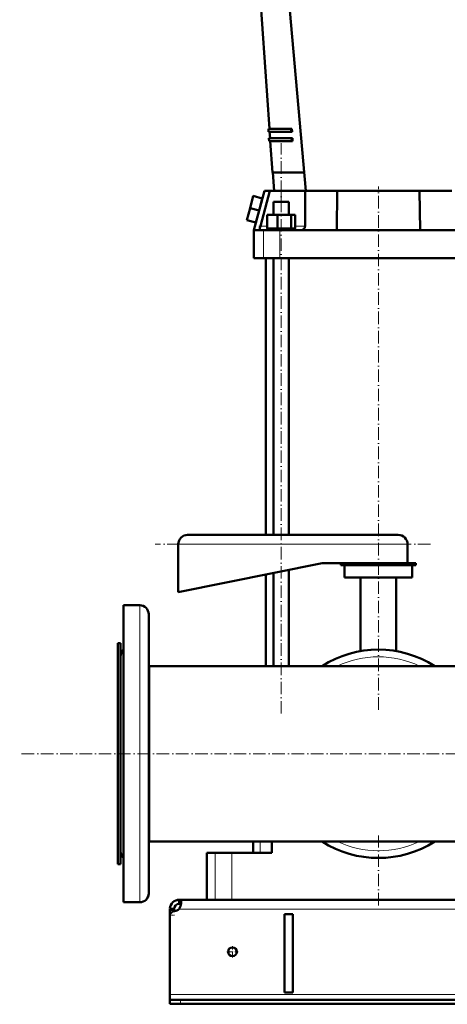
# Model space of a CAD drawing. Extents: x -2065 to 2446, y -2260 to 958.
# Tile 34 of 63: x -448 to -37, y -659 to 286. Entities that reach past the tile are written whole.
import ezdxf

# ---------------------------------------------------------------- set-up
doc = ezdxf.new("R2010")
doc.units = 0
doc.linetypes.add('DASHDOT', pattern=[18.5, 12, -3, 0.5, -3])

msp = doc.modelspace()

# ---------------------------------------------------------------- linework, layer by layer
at = {"color": 7, "lineweight": 50}
for p, q in [((-172.93, 121.66), (-198.93, 413.66)), ((-208.01, 181.16), (-220.34, 361.16)), ((-209.01, 181.16), (-187.2, 181.16)), ((-208.81, 178.16), (-209.01, 181.16)), ((-187.03, 178.16), (-187.2, 181.16)), ((-187.2, 181.16), (-186.4, 181.16)), ((-186.4, 181.16), (-186.24, 178.16)), ((-208.81, 178.16), (-187.03, 178.16)), ((-208.4, 172.16), (-186.71, 172.16)), ((-208.19, 169.16), (-208.4, 172.16)), ((-207.39, 172.16), (-207.81, 178.16)), ((-186.24, 178.16), (-187.03, 178.16)), ((-186.54, 169.16), (-186.71, 172.16)), ((-186.71, 172.16), (-185.91, 172.16)), ((-185.91, 172.16), (-185.75, 169.16)), ((-208.19, 169.16), (-186.54, 169.16)), ((-205.13, 139.16), (-207.19, 169.16)), ((-185.75, 169.16), (-186.54, 169.16)), ((-205.13, 139.16), (-174.49, 139.16)), ((-203.43, 121.66), (-204.63, 139.16)), ((-223.47, 116.73), (-226.58, 105.14)), ((-214.78, 114.4), (-223.47, 116.73)), ((-212.83, 121.66), (-222.93, 83.96)), ((-214.78, 114.4), (-217.88, 102.81)), ((-216.67, 87.86), (-207.52, 121.66)), ((-212.83, 121.66), (-207.52, 121.66)), ((-207.52, 121.66), (-196.77, 121.66)), ((-196.77, 121.66), (-173.77, 121.66)), ((-173.77, 121.66), (-173.77, 87.86)), ((-173.77, 121.66), (-143.01, 121.66)), ((-143.43, 83.96), (-143.01, 121.66)), ((-143.01, 121.66), (-125.71, 121.66)), ((-81.16, 121.66), (-125.71, 121.66)), ((-81.16, 121.66), (-63.86, 121.66)), ((-63.86, 121.66), (-33.1, 121.66)), ((-63.86, 121.66), (-63.43, 83.96)), ((-226.58, 105.14), (-229.68, 93.55)), ((-217.88, 102.81), (-226.58, 105.14)), ((-204.07, 110.96), (-189.47, 110.96)), ((-204.07, 98.46), (-204.07, 110.96)), ((-189.47, 110.96), (-189.47, 98.46)), ((-217.88, 102.81), (-220.99, 91.22)), ((-210.16, 98.46), (-200.36, 98.46)), ((-210.16, 85.46), (-210.16, 98.46)), ((-200.36, 85.46), (-200.36, 98.46)), ((-200.36, 98.46), (-186.97, 98.46)), ((-186.97, 85.46), (-186.97, 98.46)), ((-186.97, 98.46), (-183.39, 98.46)), ((-183.39, 85.46), (-183.39, 98.46)), ((-220.99, 91.22), (-229.68, 93.55)), ((-217.25, 85.11), (-217.26, 85)), ((-200.36, 85.46), (-210.16, 85.46)), ((-196.77, 85.26), (-209.97, 85.26)), ((-209.97, 83.96), (-209.97, 85.26)), ((-204.07, 85.26), (-204.07, 85.46)), ((-186.97, 85.46), (-200.36, 85.46)), ((-183.57, 85.26), (-196.77, 85.26)), ((-189.47, 85.46), (-189.47, 85.26)), ((-183.39, 85.46), (-186.97, 85.46)), ((-183.57, 83.96), (-183.57, 85.26)), ((-175.03, 85), (-174.92, 85.11)), ((-222.93, 83.96), (-217.13, 83.96)), ((-222.93, 83.96), (-222.93, 56.96)), ((-217.13, 83.96), (-213.52, 83.96)), ((-213.52, 83.96), (-197.86, 83.96)), ((-197.86, 83.96), (-177.67, 83.96)), ((-177.67, 83.96), (-143.43, 83.96)), ((-63.43, 83.96), (-143.43, 83.96)), ((-63.43, 83.96), (-29.2, 83.96)), ((-213.52, 56.96), (-222.93, 56.96)), ((-197.86, 56.96), (-213.52, 56.96)), ((-211.43, -208.54), (-211.43, 56.96)), ((-204.07, -208.54), (-204.07, 56.96)), ((-9.01, 56.96), (-197.86, 56.96)), ((-189.47, 56.96), (-189.47, -208.54)), ((-84.43, -208.54), (-286.43, -208.54)), ((-295.43, -217.54), (-295.43, -263.54)), ((-75.43, -235.54), (-75.43, -217.54)), ((-295.43, -263.54), (-157.43, -235.54)), ((-157.43, -235.54), (-137.19, -235.54)), ((-139.43, -235.54), (-139.43, -237.54)), ((-137.19, -235.54), (-67.43, -235.54)), ((-67.43, -237.54), (-67.43, -235.54)), ((-204.07, -334.39), (-204.07, -245)), ((-189.47, -242.04), (-189.47, -334.39)), ((-67.43, -237.54), (-139.43, -237.54)), ((-135.93, -237.54), (-135.93, -249.54)), ((-70.93, -249.54), (-70.93, -237.54)), ((-211.43, -334.39), (-211.43, -246.49)), ((-70.93, -249.54), (-135.93, -249.54)), ((-120.43, -249.54), (-120.43, -319.99)), ((-86.43, -319.99), (-86.43, -249.54)), ((-347.83, -276.04), (-332.33, -276.04)), ((-347.83, -486.86), (-347.83, -276.04)), ((-347.83, -276.04), (-332.33, -276.04)), ((-323.83, -482.78), (-323.83, -284.54)), ((-350.83, -312.54), (-353.43, -312.54)), ((-353.43, -312.54), (-353.43, -511.56)), ((-350.83, -312.54), (-353.43, -312.54)), ((-350.83, -312.54), (-350.83, -511.56)), ((-350.83, -463.36), (-350.83, -325.04)), ((-323.43, -334.39), (-323.84, -334.39)), ((-323.43, -334.39), (-323.83, -334.39)), ((-323.43, -334.39), (-211.44, -334.39)), ((-323.43, -334.39), (-323.43, -492.39)), ((-323.43, -334.39), (-323.43, -418.54)), ((133.12, -334.39), (-323.43, -334.39)), ((-323.43, -418.54), (-323.43, -502.69)), ((-350.83, -512.04), (-350.83, -463.36)), ((-347.83, -561.04), (-347.83, -486.86)), ((-323.83, -552.54), (-323.83, -482.78)), ((-323.43, -492.39), (-323.43, -502.69)), ((-323.43, -502.69), (-323.83, -502.69)), ((616.57, -502.69), (-323.43, -502.69)), ((-223.43, -502.69), (-223.43, -513.54)), ((-205.68, -513.54), (-205.68, -502.69)), ((-353.43, -511.56), (-353.43, -524.54)), ((-350.83, -511.56), (-350.83, -524.54)), ((-267.98, -513.54), (-259.87, -513.54)), ((-267.98, -558.54), (-267.98, -513.54)), ((-259.87, -513.54), (-244.05, -513.54)), ((-244.05, -513.54), (-205.68, -513.54)), ((-350.83, -524.54), (-353.43, -524.54)), ((-347.83, -561.04), (-332.33, -561.04)), ((-294.92, -558.55), (-294.71, -562.54)), ((-294.43, -558.55), (-294.43, -558.54)), ((587.57, -558.54), (-294.43, -558.54)), ((-294.43, -558.55), (-294.43, -562.54)), ((-259.87, -558.54), (-267.98, -558.54)), ((-244.05, -558.54), (-259.87, -558.54)), ((37.18, -558.54), (-244.05, -558.54)), ((-303.43, -567.22), (-299.43, -567.22)), ((-303.43, -568.78), (-303.43, -567.22)), ((-303.43, -573.3), (-303.43, -568.78)), ((-303.43, -573.3), (-303.43, -574.39)), ((-303.43, -574.4), (-303.43, -649.54)), ((-303.42, -567.1), (-299.43, -567.29)), ((-299.43, -568.78), (-299.43, -567.22)), ((-299.43, -567.54), (-299.43, -567.5)), ((-299.43, -569.5), (-299.43, -568.78)), ((-294.75, -567.54), (-294.43, -567.54)), ((-294.43, -567.54), (-294.43, -567.1)), ((-193.43, -647.54), (-193.43, -572.54)), ((-185.43, -572.54), (-193.43, -572.54)), ((-185.43, -572.54), (-185.43, -647.54)), ((-303.43, -649.54), (-303.43, -654.54)), ((-185.43, -647.54), (-193.43, -647.54)), ((-303.43, -654.54), (-303.43, -658.54)), ((-303.43, -654.54), (-293.43, -654.54)), ((-303.43, -658.54), (-293.43, -658.54)), ((586.57, -654.54), (-293.43, -654.54)), ((-293.43, -658.54), (586.57, -658.54))]:
    msp.add_line(p, q, dxfattribs=at)
at = {"color": 7, "linetype": 'DASHDOT', "lineweight": 18}
for p, q in [((-196.77, -379.99), (-196.77, 167.27)), ((-103.43, -376.22), (-103.43, 125.8)), ((-53.43, -217.54), (-317.44, -217.54)), ((713.31, -418.54), (-447.58, -418.54)), ((-103.43, -564.12), (-103.43, -497.1))]:
    msp.add_line(p, q, dxfattribs=at)
at = {"color": 7, "lineweight": 18}
for p, q in [((-196.77, 110.96), (-196.77, 121.66)), ((-210.16, 87.86), (-216.67, 87.86)), ((-173.77, 87.86), (-183.39, 87.86)), ((-213.52, 83.96), (-213.52, 56.96)), ((-197.86, 83.96), (-197.86, 56.96)), ((-75.43, -217.54), (-295.43, -217.54)), ((-332.33, -486.86), (-332.33, -276.04)), ((-332.33, -561.04), (-332.33, -486.86)), ((-216.97, -502.69), (-216.97, -513.54)), ((-259.87, -513.54), (-259.87, -558.54)), ((-244.05, -513.54), (-244.05, -558.54)), ((-303.43, -568.78), (-299.43, -568.78)), ((-303.43, -573.3), (-303.31, -573.3)), ((587.57, -567.54), (-294.43, -567.54)), ((596.57, -649.54), (-303.43, -649.54)), ((-293.43, -654.54), (-293.43, -658.54))]:
    msp.add_line(p, q, dxfattribs=at)
at = {"color": 7, "linetype": 'DASHDOT', "lineweight": 18, "ltscale": 0.214298}
msp.add_line((-209.44, 87.86), (-218.01, 87.86), dxfattribs=at)
at = {"color": 7, "linetype": 'DASHDOT', "lineweight": 18, "ltscale": 0.12}
msp.add_line((-303.83, -573.3), (-299.03, -573.3), dxfattribs=at)
at = {"color": 7, "linetype": 'DASHDOT', "lineweight": 18, "ltscale": 0.276251}
msp.add_line((-243.43, -603.01), (-243.43, -614.06), dxfattribs=at)
at = {"color": 7, "linetype": 'DASHDOT', "lineweight": 18, "ltscale": 0.27625}
msp.add_line((-237.91, -608.54), (-248.96, -608.54), dxfattribs=at)
at = {"color": 7, "linetype": 'DASHDOT', "lineweight": 18, "ltscale": 0.120015}
msp.add_line((-293.43, -654.14), (-293.43, -658.94), dxfattribs=at)
at = {"color": 7, "lineweight": 50}
for points in [[(-216.67, 87.86), (-217.08, 86.14), (-217.25, 85.11)], [(-217.26, 85), (-217.29, 84.38), (-217.27, 84.15), (-217.22, 84.02), (-217.19, 83.98), (-217.13, 83.96)], [(-292.56, -561.19), (-292.58, -560.72), (-292.63, -560.29), (-292.76, -559.78), (-292.96, -559.35), (-293.23, -559.01), (-293.47, -558.83), (-293.75, -558.69), (-294.07, -558.6), (-294.43, -558.55)], [(-294.43, -567.1), (-294.1, -566.56), (-293.79, -565.99), (-293.49, -565.35), (-293.23, -564.69), (-292.86, -563.45), (-292.63, -562.25), (-292.56, -561.19)], [(-292.79, -563.18), (-292.96, -562.99), (-293.16, -562.84), (-293.42, -562.72), (-293.72, -562.63), (-294.43, -562.54)]]:
    msp.add_lwpolyline(points, dxfattribs=at)
msp.add_circle((-243.43, -608.54), 4.25, dxfattribs=at)
for centre, radius, start, end in [((-177.67, 87.86), 3.9, 315, 360), ((-177.67, 87.86), 3.9, 270, 312.67397), ((-286.43, -217.54), 9, 90, 179.99999), ((-84.43, -217.54), 9, 0, 90), ((-332.33, -284.54), 8.5, 0, 90), ((-332.33, -284.54), 8.5, 0, 90), ((-342.33, -325.04), 8.5, 130.32021, 180.00001), ((-342.33, -325.04), 8.5, 130.32084, 136.6316), ((-103.43, -418.54), 100, 57.29872, 122.70127), ((-103.43, -418.54), 100, 237.299, 302.70101), ((-103.43, -418.54), 100, 298.64786, 300.9375), ((-342.33, -512.04), 8.5, 179.99999, 229.67981), ((-332.33, -552.54), 8.5, 270, 360), ((-332.33, -552.54), 8.5, 316.6316, 360), ((-294.43, -567.54), 9, 90, 177.21012), ((-294.43, -567.54), 5, 90, 179.99999), ((-298.43, -574.4), 5, 95.36979, 180.00001), ((-299.56, -562.45), 7, 275.36979, 313.38107)]:
    msp.add_arc(centre, radius, start, end, dxfattribs=at)
at = {"color": 7, "lineweight": 18}
for start, end in [(64.80139, 115.19861), (244.80174, 295.19825)]:
    msp.add_arc((-103.43, -418.54), 93, start, end, dxfattribs=at)

doc.saveas('drawing.dxf')
